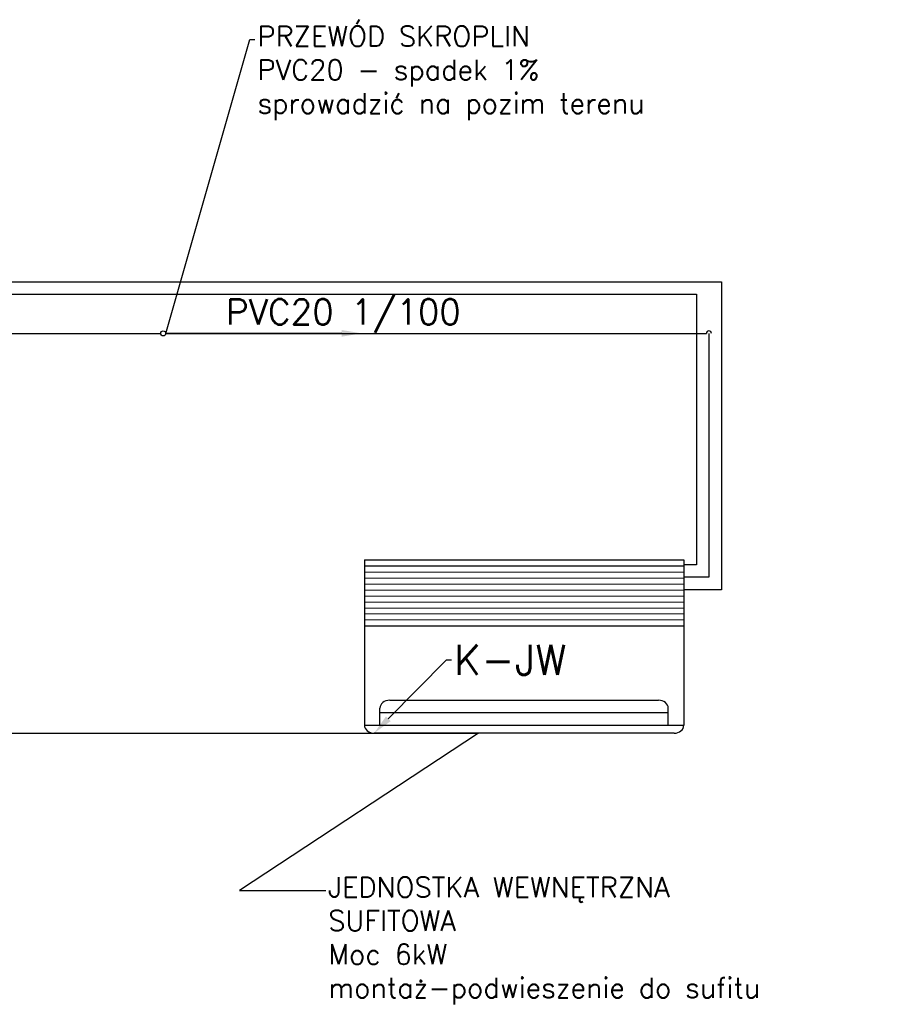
# Model space of a CAD drawing. Header units: centimetres. Extents: x 8435 to 34224, y 15581 to 23928.
# Tile 36 of 256: x 14431 to 14782, y 19389 to 19780. Entities that reach past the tile are written whole.
import ezdxf
from ezdxf import colors
from ezdxf.entities.mleader import LeaderData, LeaderLine
from ezdxf.enums import TextEntityAlignment as Align
from ezdxf.math import Vec2, Vec3

# ---------------------------------------------------------------- set-up
doc = ezdxf.new("R2010")
doc.units = ezdxf.units.CM
doc.header["$LTSCALE"] = 0.2
for name, color, linetype, lineweight in [('2DH_PLS_cchp', 215, 'Continuous', 30), ('2DH_PLS_cchz', 103, 'Continuous', 30), ('2DH_PLS_kan', 32, 'Continuous', 30), ('2DL_OBJ', 7, 'Continuous', 25), ('_ET_OPIS', 7, 'Continuous', 20), ('CP_DETAL', 33, 'Continuous', 9)]:
    doc.layers.add(name, color=color, linetype=linetype, lineweight=lineweight)
doc.styles.add('CP_ATTR', font='arial.ttf')
doc.styles.add('SIMPLEX', font='simplex.shx', dxfattribs={"height": 12})

# ---------------------------------------------------------------- blocks, each defined once
blk = doc.blocks.new('2v_cent007_0744_5u4dhky')
for p, q in [((-59.65, 69), (59.65, 69)), ((-63.5, 0), (-63.5, 65.84)), ((63.5, 65.84), (-63.5, 65.84)), ((-57.32, 65.84), (-57.32, 59.06)), ((57.32, 65.84), (57.32, 59.06)), ((57.32, 65.84), (57.32, 59.06)), ((63.5, 0), (63.5, 65.84)), ((-57.32, 60.84), (57.32, 60.84)), ((53.47, 55.9), (-53.47, 55.9)), ((63.5, 26.34), (-63.5, 26.34)), ((-63.5, 2.63), (63.5, 2.63)), ((63.5, 0), (-63.5, 0))]:
    blk.add_line(p, q)
for centre, start_param, end_param in [((-59.65, 65.84), -1.570796, 0), ((59.65, 65.84), -3.141593, -1.570796), ((-53.47, 59.06), 0, 1.570796), ((53.47, 59.06), 1.570796, 3.141593), ((53.47, 59.06), 1.570796, 3.141593)]:
    blk.add_ellipse(centre, major_axis=(-3.85, 0), ratio=0.821182, start_param=start_param, end_param=end_param)
at = {"layer": 'CP_DETAL'}
for p, q in [((63.5, 23.97), (-63.5, 23.97)), ((63.5, 21.6), (-63.5, 21.6)), ((63.5, 19.23), (-63.5, 19.23)), ((63.5, 16.85), (-63.5, 16.85)), ((63.5, 14.48), (-63.5, 14.48)), ((63.5, 12.11), (-63.5, 12.11)), ((63.5, 9.74), (-63.5, 9.74)), ((63.5, 7.37), (-63.5, 7.37)), ((63.5, 5), (-63.5, 5))]:
    blk.add_line(p, q, dxfattribs=at)
at = {"linetype": 'ByBlock', "style": 'CP_ATTR', "flags": 9}
for tag, p in [('ARTICLE', (-0.06, -0.42)), ('ORDER-NO', (-0.06, -0.46)), ('NAME', (-0.05, -0.36)), ('TEMPERATURE', (-0.05, -0.36)), ('NUMBER', (-0.05, -0.38)), ('GROUP', (-0.06, -0.4)), ('FLOW', (-0.05, -0.4)), ('CHARACTER', (-0.05, -0.42)), ('PRODUCT-TYPE', (-0.06, -0.44)), ('PRODUCER', (-0.06, -0.48)), ('CAPACITY_MAX', (-0.05, -0.5)), ('CAPACITY_COOL_KW', (-0.05, -0.52)), ('CAPACITY_HEAT_KW', (-0.05, -0.54)), ('OTHER', (-0.04, -0.38)), ('PN', (-0.04, -0.4)), ('DN', (-0.04, -0.44)), ('POWER', (-0.04, -0.46)), ('VOLTAGE', (-0.04, -0.48))]:
    blk.add_attdef(tag, text='', height=0.01, dxfattribs=at).set_placement(p, align=Align.MIDDLE_LEFT)

msp = doc.modelspace()

# ---------------------------------------------------------------- linework, layer by layer
at = {"layer": '2DH_PLS_cchp'}
for p, q in [((14162.27, 19671.21), (14700.26, 19671.21)), ((14700.26, 19671.21), (14700.26, 19563.66)), ((14700.26, 19563.66), (14695.26, 19563.66))]:
    msp.add_line(p, q, dxfattribs=at)
at = {"layer": '2DH_PLS_cchz'}
for p, q in [((14162.27, 19676.21), (14710.26, 19676.21)), ((14710.26, 19676.21), (14710.26, 19553.66)), ((14710.26, 19553.66), (14695.26, 19553.66))]:
    msp.add_line(p, q, dxfattribs=at)
at = {"layer": '2DH_PLS_kan'}
for p, q in [((14419.26, 19655.66), (14487.23, 19655.66)), ((14489.23, 19655.66), (14704.26, 19655.66)), ((14705.26, 19655.66), (14705.26, 19558.66)), ((14705.26, 19558.66), (14695.26, 19558.66))]:
    msp.add_line(p, q, dxfattribs=at)
msp.add_circle((14488.23, 19655.66), 1, dxfattribs=at)
msp.add_arc((14705.26, 19655.66), 1, 0, 180, dxfattribs=at)

# ---------------------------------------------------------------- block references
at = {"layer": '2DL_OBJ', "rotation": 180}
msp.add_blockref('2v_cent007_0744_5u4dhky', (14631.76, 19565.66), dxfattribs=at)

# ---------------------------------------------------------------- texts
at = {"insert": (14513.18, 19669.21), "char_height": 10, "attachment_point": 1, "style": 'SIMPLEX'}
msp.add_mtext_dynamic_manual_height_columns('\\pt150;PVC20 1/100', width=1984.7028, gutter_width=12.5, heights=[0], dxfattribs=at)

# ---------------------------------------------------------------- leaders
at = {"layer": '_ET_OPIS', "ltscale": 2}
ml = msp.add_multileader_mtext('Standard', dxfattribs=at)
ml.set_content('PRZEWÓD SKROPLIN\\PPVC20 - spadek 1% \\Psprowadzić na pozim terenu ', color=256, style='SIMPLEX')
ml.set_leader_properties()
ml.build(insert=Vec2(0, 0))
ml.multileader.update_dxf_attribs({"dogleg_length": 2, "arrow_head_size": 8})
ctx = ml.context
ctx.base_point, ctx.char_height, ctx.arrow_head_size, ctx.landing_gap_size, ctx.plane_origin = Vec3(14524.71, 19772.47), 8, 8, 1, Vec3(15305.01, 19710.02)
notes = []
notes.append((ctx, [(1, (1, 1, 0), (14522.71, 19772.47), (1, 0), 2, [(1, [(14567.21, 19655.66), (14489.23, 19655.66)], 0, [])])]))
ctx.mtext.insert, ctx.mtext.width, ctx.mtext.defined_height, ctx.mtext.flow_direction = Vec3(14525.71, 19777.8), 242.1891, 51.02, 5
ml = msp.add_multileader_mtext('Standard', dxfattribs=at)
ml.set_content('K-JW', color=256, style='SIMPLEX')
ml.set_leader_properties()
ml.build(insert=Vec2(0, 0))
ml.multileader.update_dxf_attribs({"dogleg_length": 2, "arrow_head_size": 8})
ctx = ml.context
ctx.base_point, ctx.char_height, ctx.arrow_head_size, ctx.landing_gap_size, ctx.plane_origin = Vec3(14330.78, 19525.83), 12, 8, 1, Vec3(15116.79, 19704.61)
notes.append((ctx, [(1, (1, 1, 0), (14328.78, 19525.83), (1, 0), 2, [(0, [(14300.01, 19496.66)], 0, [])])]))
ctx.mtext.insert, ctx.mtext.width, ctx.mtext.defined_height, ctx.mtext.flow_direction = Vec3(14331.78, 19531.83), 242.1891, 51.02, 5
ml = msp.add_multileader_mtext('Standard', dxfattribs=at)
ml.set_content('K-JW', color=256, style='SIMPLEX')
ml.set_leader_properties()
ml.build(insert=Vec2(0, 0))
ml.multileader.update_dxf_attribs({"dogleg_length": 2, "arrow_head_size": 8})
ctx = ml.context
ctx.base_point, ctx.char_height, ctx.arrow_head_size, ctx.landing_gap_size, ctx.plane_origin = Vec3(14602.88, 19525.83), 12, 8, 1, Vec3(15388.89, 19704.61)
notes.append((ctx, [(1, (1, 1, 0), (14600.88, 19525.83), (1, 0), 2, [(0, [(14572.11, 19496.66)], 0, [])])]))
ctx.mtext.insert, ctx.mtext.width, ctx.mtext.defined_height, ctx.mtext.flow_direction = Vec3(14603.88, 19531.83), 242.1891, 51.02, 5
ml = msp.add_multileader_mtext('Standard', dxfattribs=at)
ml.set_content('JEDNOSTKA WEWNĘTRZNA\\PSUFITOWA\\PMoc 6kW\\Pmontaż-podwieszenie do sufitu', color=256, style='SIMPLEX')
ml.set_leader_properties()
ml.build(insert=Vec2(0, 0))
ml.multileader.update_dxf_attribs({"dogleg_length": 2, "arrow_head_size": 8})
ctx = ml.context
ctx.base_point, ctx.char_height, ctx.arrow_head_size, ctx.landing_gap_size, ctx.plane_origin = Vec3(14552.85, 19434.09), 8, 8, 1, Vec3(14852.8, 19649.96)
notes.append((ctx, [(1, (1, 1, 0), (14518.56, 19434.09), (1, 0), 34.29, [(0, [(14344.76, 19496.66), (14613.61, 19496.66)], 0, [])])]))
ctx.mtext.insert, ctx.mtext.width, ctx.mtext.defined_height, ctx.mtext.flow_direction = Vec3(14553.85, 19439.42), 213.052, 51.02, 5
for ctx, leaders in notes:
    for number, flags, end, landing, length, lines in leaders:
        leader = LeaderData()
        leader.index, (leader.has_last_leader_line, leader.has_dogleg_vector, leader.attachment_direction) = number, flags
        leader.last_leader_point, leader.dogleg_vector, leader.dogleg_length = Vec3(end), Vec3(landing), length
        for number, points, colour, breaks in lines:
            line = LeaderLine()
            line.index, line.vertices, line.color, line.breaks = number, Vec3.list(points), colors.encode_raw_color(colour), breaks
            leader.lines.append(line)
        ctx.leaders.append(leader)

doc.saveas('drawing.dxf')
